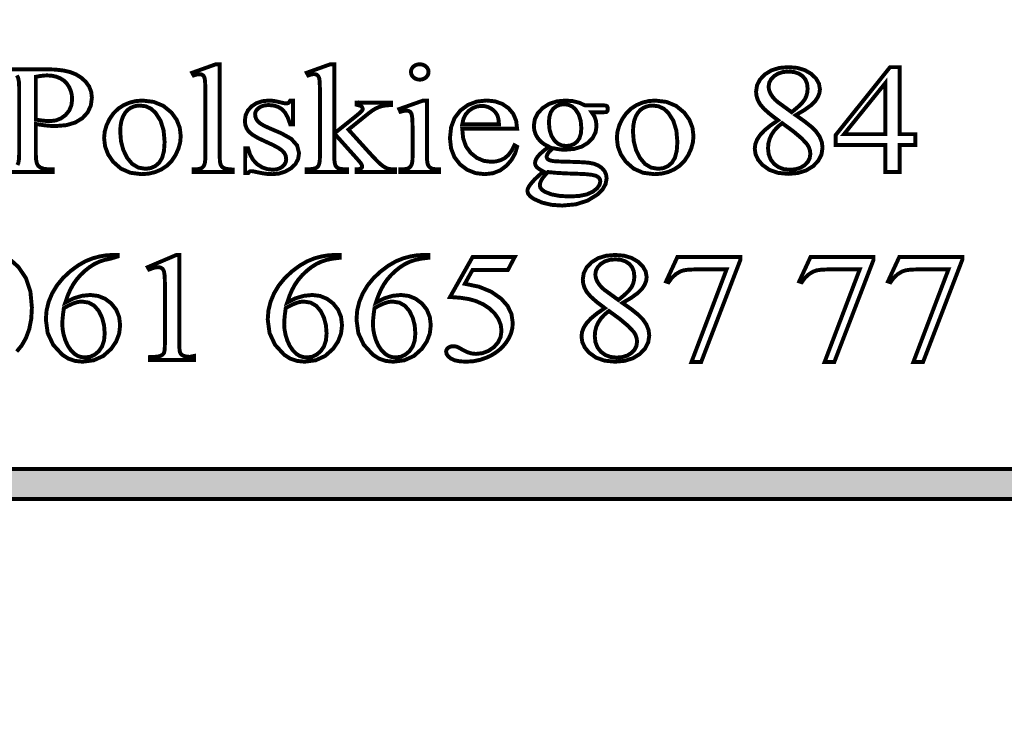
# Model space of a CAD drawing. Header units: millimetres. Extents: x 0 to 6566002, y 0 to 5716629.
# Tile 34 of 99: x 6564218 to 6564232, y 5715814 to 5715824. Entities that reach past the tile are written whole.
import ezdxf
from ezdxf import colors
from ezdxf.entities.mleader import LeaderData, LeaderLine
from ezdxf.math import Vec2, Vec3

# ---------------------------------------------------------------- set-up
doc = ezdxf.new("R2010")
doc.units = ezdxf.units.MM
doc.layers.add('!IS-W-OPIS RZĘDNYCH', color=160, linetype='Continuous', lineweight=13)
doc.styles.get("Standard").update_dxf_attribs({"font": 'arial.ttf'})

msp = doc.modelspace()

# ---------------------------------------------------------------- leaders
at = {"layer": '!IS-W-OPIS RZĘDNYCH'}
ml = msp.add_multileader_mtext('Standard', dxfattribs=at)
ml.set_content('{\\C5;STUDNIA WODOMIERZOWA}', color=256)
ml.set_leader_properties()
ml.build(insert=Vec2(0, 0))
ml.multileader.update_dxf_attribs({"has_text_frame": 1, "text_left_attachment_type": 2, "text_right_attachment_type": 2, "dogleg_length": 0.288, "arrow_head_size": 0.5})
ctx = ml.context
ctx.base_point, ctx.char_height, ctx.arrow_head_size, ctx.landing_gap_size, ctx.plane_origin = Vec3(6564820.406675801, 5715943.263524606), 0.8, 0.5, 0.104, Vec3(6564830.684513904, 5715951.059403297)
ctx.left_attachment, ctx.right_attachment, ctx.text_align_type, ctx.attachment_type = 2, 2, 1, 1
notes = []
notes.append((ctx, [(0, (0, 0, 0), (0, 0), (1, 0), 1, [])]))
ctx.mtext.insert, ctx.mtext.width, ctx.mtext.alignment, ctx.mtext.flow_direction = Vec3(6564825.378070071, 5715944.350927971), 7.024169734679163, 2, 5
ctx.mtext.has_bg_fill, ctx.mtext.bg_color, ctx.mtext.bg_scale_factor, ctx.mtext.bg_transparency, ctx.mtext.use_window_bg_color = 1, -1073741824, 1, 0, 1
for ctx, leaders in notes:
    for number, flags, end, landing, length, lines in leaders:
        leader = LeaderData()
        leader.index, (leader.has_last_leader_line, leader.has_dogleg_vector, leader.attachment_direction) = number, flags
        leader.last_leader_point, leader.dogleg_vector, leader.dogleg_length = Vec3(end), Vec3(landing), length
        for number, points, colour, breaks in lines:
            line = LeaderLine()
            line.index, line.vertices, line.color, line.breaks = number, Vec3.list(points), colors.encode_raw_color(colour), breaks
            leader.lines.append(line)
        ctx.leaders.append(leader)

# ---------------------------------------------------------------- next in the draw order: linework, layer by layer
at = {"color": 0, "linetype": 'Continuous', "const_width": 0.05588551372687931}
for points in [[(6564217.604266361, 5715823.55700456), (6564218.217032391, 5715823.55700456), (6564218.355963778, 5715823.552477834), (6564218.473826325, 5715823.53895354), (6564218.570601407, 5715823.516524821), (6564218.652566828, 5715823.483440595), (6564218.725311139, 5715823.43791253), (6564218.789076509, 5715823.380033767), (6564218.838479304, 5715823.312095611), (6564218.868061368, 5715823.236314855), (6564218.877897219, 5715823.152691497), (6564218.862882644, 5715823.040864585), (6564218.817857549, 5715822.943810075), (6564218.742803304, 5715822.861676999), (6564218.640327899, 5715822.799401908), (6564218.513095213, 5715822.761958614), (6564218.360993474, 5715822.749458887), (6564218.319749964, 5715822.750315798), (6564218.27621515, 5715822.752886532), (6564218.230519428, 5715822.75715246), (6564218.182569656, 5715822.763094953), (6564218.132272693, 5715822.770546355), (6564218.079814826, 5715822.779599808), (6564218.079814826, 5715822.353938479), (6564218.08374544, 5715822.273612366), (6564218.095425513, 5715822.216516), (6564218.114724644, 5715822.182537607), (6564218.151255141, 5715822.156159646), (6564218.198385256, 5715822.140344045), (6564218.256189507, 5715822.135090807), (6564218.320588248, 5715822.135090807), (6564218.320588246, 5715822.095337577), (6564217.604266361, 5715822.095337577)], [(6564217.818419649, 5715822.195372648), (6564217.832204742, 5715822.227991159), (6564217.840513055, 5715822.280877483), (6564217.843288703, 5715822.353938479), (6564217.843288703, 5715823.298329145), (6564217.839618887, 5715823.378673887), (6564217.828553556, 5715823.435714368), (6564217.810055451, 5715823.469431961)], [(6564217.726823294, 5715820.840540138), (6564217.833098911, 5715820.745422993), (6564217.93937453, 5715820.587043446), (6564218.003084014, 5715820.395188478), (6564218.024283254, 5715820.169634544), (6564218.014987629, 5715820.008609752), (6564217.987063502, 5715819.864667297), (6564217.940454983, 5715819.737732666), (6564217.879409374, 5715819.629817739), (6564217.808155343, 5715819.543716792)]]:
    msp.add_lwpolyline(points, dxfattribs=at)
for points in [[(6564220.696672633, 5715823.627997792), (6564220.696672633, 5715822.31828352), (6564220.698479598, 5715822.263441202), (6564220.703751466, 5715822.22249575), (6564220.712301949, 5715822.195372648), (6564220.724354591, 5715822.177042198), (6564220.740244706, 5715822.161766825), (6564220.759897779, 5715822.149751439), (6564220.787393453, 5715822.141107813), (6564220.827165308, 5715822.135780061), (6564220.879362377, 5715822.133991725), (6564220.879362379, 5715822.095337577), (6564220.325928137, 5715822.095337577), (6564220.325928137, 5715822.133991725), (6564220.372201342, 5715822.135575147), (6564220.407427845, 5715822.140344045), (6564220.431551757, 5715822.148279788), (6564220.449230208, 5715822.159587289), (6564220.46415164, 5715822.17503032), (6564220.476204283, 5715822.194627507), (6564220.484996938, 5715822.22260752), (6564220.490324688, 5715822.263813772), (6564220.492131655, 5715822.31828352), (6564220.492131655, 5715823.215246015), (6564220.491162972, 5715823.312375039), (6564220.488350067, 5715823.380797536), (6564220.483767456, 5715823.420532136), (6564220.476763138, 5715823.443296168), (6564220.467486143, 5715823.460769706), (6564220.455973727, 5715823.472747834), (6564220.441909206, 5715823.48064632), (6564220.425683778, 5715823.48524756), (6564220.407129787, 5715823.486756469), (6564220.383806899, 5715823.484893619), (6564220.35677694, 5715823.479174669), (6564220.325928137, 5715823.469431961), (6564220.304896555, 5715823.507359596), (6564220.641588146, 5715823.627997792)], [(6564222.326890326, 5715823.627997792), (6564222.326890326, 5715822.644952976), (6564222.614384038, 5715822.874567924), (6564222.666879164, 5715822.917487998), (6564222.702217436, 5715822.948374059), (6564222.720436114, 5715822.967281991), (6564222.725987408, 5715822.975981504), (6564222.729172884, 5715822.984513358), (6564222.730178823, 5715822.993026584), (6564222.727924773, 5715823.006923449), (6564222.721162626, 5715823.01934866), (6564222.709948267, 5715823.030563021), (6564222.693480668, 5715823.039374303), (6564222.671033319, 5715823.045242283), (6564222.642550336, 5715823.048166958), (6564222.642550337, 5715823.082797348), (6564223.133336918, 5715823.082797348), (6564223.133336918, 5715823.048166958), (6564223.069832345, 5715823.044236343), (6564223.013853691, 5715823.035331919), (6564222.965456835, 5715823.021323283), (6564222.918978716, 5715823.000459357), (6564222.869743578, 5715822.970933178), (6564222.817676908, 5715822.932670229), (6564222.528134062, 5715822.699068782), (6564222.817676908, 5715822.379012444), (6564222.889657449, 5715822.301219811), (6564222.943940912, 5715822.245092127), (6564222.980564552, 5715822.210480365), (6564223.018473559, 5715822.180842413), (6564223.05297355, 5715822.15897255), (6564223.084120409, 5715822.144982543), (6564223.109809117, 5715822.138872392), (6564223.145613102, 5715822.135202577), (6564223.191495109, 5715822.133991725), (6564223.191495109, 5715822.095337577), (6564222.642550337, 5715822.095337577), (6564222.642550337, 5715822.133991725), (6564222.670623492, 5715822.135910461), (6564222.691804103, 5715822.140120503), (6564222.706129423, 5715822.146454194), (6564222.715536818, 5715822.15509782), (6564222.721106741, 5715822.16569744), (6564222.722932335, 5715822.178495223), (6564222.717474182, 5715822.198334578), (6564222.701081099, 5715822.224842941), (6564222.673715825, 5715822.257927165), (6564222.326890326, 5715822.644952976), (6564222.326890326, 5715822.317557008), (6564222.328678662, 5715822.260795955), (6564222.333931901, 5715822.218658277), (6564222.342501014, 5715822.191330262), (6564222.3541252, 5715822.173074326), (6564222.368748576, 5715822.158730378), (6564222.386222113, 5715822.148279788), (6564222.412618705, 5715822.140828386), (6564222.453750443, 5715822.136059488), (6564222.50958007, 5715822.133991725), (6564222.50958007, 5715822.095337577), (6564221.935021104, 5715822.095337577), (6564221.935021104, 5715822.133991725), (6564221.987795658, 5715822.136040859), (6564222.030846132, 5715822.142206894), (6564222.064247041, 5715822.152396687), (6564222.080248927, 5715822.16182271), (6564222.093475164, 5715822.17404301), (6564222.103776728, 5715822.189132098), (6564222.114041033, 5715822.218546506), (6564222.120244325, 5715822.259566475), (6564222.122349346, 5715822.312061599), (6564222.122349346, 5715823.210849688), (6564222.121380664, 5715823.310419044), (6564222.118530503, 5715823.380313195), (6564222.113910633, 5715823.420532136), (6564222.106775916, 5715823.443333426), (6564222.097219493, 5715823.460993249), (6564222.085297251, 5715823.473474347), (6564222.07084153, 5715823.481465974), (6564222.053572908, 5715823.486253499), (6564222.033528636, 5715823.487855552), (6564222.013465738, 5715823.485862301), (6564221.987683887, 5715823.47978941), (6564221.956071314, 5715823.469431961), (6564221.935021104, 5715823.507359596), (6564222.270483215, 5715823.627997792)], [(6564223.542865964, 5715823.627997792), (6564223.575763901, 5715823.624477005), (6564223.605234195, 5715823.613914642), (6564223.631314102, 5715823.596385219), (6564223.651395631, 5715823.573583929), (6564223.663448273, 5715823.547820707), (6564223.66747203, 5715823.519095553), (6564223.663448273, 5715823.490407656), (6564223.651395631, 5715823.464569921), (6564223.631314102, 5715823.441489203), (6564223.605234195, 5715823.423605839), (6564223.575763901, 5715823.412745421), (6564223.542865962, 5715823.409075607), (6564223.510079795, 5715823.412745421), (6564223.480534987, 5715823.423605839), (6564223.454138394, 5715823.441489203), (6564223.43366567, 5715823.464569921), (6564223.421221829, 5715823.490407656), (6564223.417030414, 5715823.519095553), (6564223.421110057, 5715823.547820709), (6564223.433330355, 5715823.573583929), (6564223.453691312, 5715823.596385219), (6564223.479659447, 5715823.613914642), (6564223.509427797, 5715823.624477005)], [(6564228.640630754, 5715822.831517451), (6564228.524034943, 5715822.920170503), (6564228.438697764, 5715822.99632383), (6564228.384749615, 5715823.059977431), (6564228.353043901, 5715823.118079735), (6564228.333893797, 5715823.177690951), (6564228.327466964, 5715823.238792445), (6564228.341494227, 5715823.329289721), (6564228.383482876, 5715823.411068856), (6564228.453395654, 5715823.484185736), (6564228.546351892, 5715823.541282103), (6564228.657787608, 5715823.575670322), (6564228.787609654, 5715823.587145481), (6564228.913538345, 5715823.576489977), (6564229.021993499, 5715823.544504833), (6564229.112863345, 5715823.491152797), (6564229.181528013, 5715823.424164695), (6564229.222585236, 5715823.3512341), (6564229.236221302, 5715823.272230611), (6564229.2289003, 5715823.217332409), (6564229.206769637, 5715823.161595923), (6564229.169717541, 5715823.105226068), (6564229.109417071, 5715823.045130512), (6564229.016945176, 5715822.978272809), (6564228.892413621, 5715822.904727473), (6564229.020764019, 5715822.814099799), (6564229.116514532, 5715822.737201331), (6564229.179832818, 5715822.67406933), (6564229.231731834, 5715822.599462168), (6564229.262878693, 5715822.52220976), (6564229.273273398, 5715822.44223759), (6564229.258389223, 5715822.344531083), (6564229.213662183, 5715822.256716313), (6564229.13898051, 5715822.178867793), (6564229.040063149, 5715822.118138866), (6564228.922480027, 5715822.08172014), (6564228.786212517, 5715822.069592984), (6564228.639196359, 5715822.084067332), (6564228.515447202, 5715822.127471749), (6564228.415039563, 5715822.199843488), (6564228.356080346, 5715822.27182403), (6564228.320760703, 5715822.347958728), (6564228.308987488, 5715822.428303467), (6564228.317258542, 5715822.492813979), (6564228.342183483, 5715822.556896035), (6564228.383874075, 5715822.620661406), (6564228.445497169, 5715822.686531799), (6564228.531039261, 5715822.756817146)], [(6564230.594127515, 5715822.634316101), (6564230.594127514, 5715822.481245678), (6564230.369784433, 5715822.481245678), (6564230.369784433, 5715822.095337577), (6564230.16604448, 5715822.095337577), (6564230.16604448, 5715822.481245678), (6564229.458533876, 5715822.481245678), (6564229.458533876, 5715822.619208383), (6564230.234243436, 5715823.587145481), (6564230.369784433, 5715823.587145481), (6564230.369784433, 5715822.634316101)], [(6564218.079814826, 5715822.841055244), (6564218.121933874, 5715822.834591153), (6564218.160662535, 5715822.829170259), (6564218.196056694, 5715822.824848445), (6564218.228041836, 5715822.82205417), (6564218.256766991, 5715822.820321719), (6564218.28230667, 5715822.819725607), (6564218.363825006, 5715822.829300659), (6564218.437593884, 5715822.858193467), (6564218.503725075, 5715822.906553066), (6564218.555344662, 5715822.969983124), (6564218.586361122, 5715823.044757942), (6564218.596718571, 5715823.130970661), (6564218.591819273, 5715823.192761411), (6564218.577084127, 5715823.251534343), (6564218.5524945, 5715823.307214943), (6564218.518665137, 5715823.356990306), (6564218.476806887, 5715823.397563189), (6564218.426714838, 5715823.42895222), (6564218.369860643, 5715823.451548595), (6564218.308069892, 5715823.464998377), (6564218.241454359, 5715823.469431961), (6564218.195721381, 5715823.467233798), (6564218.141866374, 5715823.460508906), (6564218.079814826, 5715823.449201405)], [(6564228.83425543, 5715822.946660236), (6564228.921008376, 5715823.01886432), (6564228.983544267, 5715823.080207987), (6564229.021993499, 5715823.13061672), (6564229.043732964, 5715823.177467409), (6564229.056754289, 5715823.228323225), (6564229.061094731, 5715823.283295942), (6564229.053084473, 5715823.353208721), (6564229.028979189, 5715823.412167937), (6564228.988704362, 5715823.460266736), (6564228.934122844, 5715823.496089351), (6564228.867954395, 5715823.517493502), (6564228.790105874, 5715823.524590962), (6564228.711493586, 5715823.517512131), (6564228.643331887, 5715823.496294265), (6564228.585546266, 5715823.461011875), (6564228.541638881, 5715823.416247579), (6564228.515223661, 5715823.366677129), (6564228.506412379, 5715823.312337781), (6564228.510044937, 5715823.274913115), (6564228.520961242, 5715823.237562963), (6564228.539198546, 5715823.200138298), (6564228.563881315, 5715823.163309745), (6564228.594897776, 5715823.127803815), (6564228.632192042, 5715823.093415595)], [(6564230.16604448, 5715822.634316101), (6564230.16604448, 5715823.35980321), (6564229.579246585, 5715822.634316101)], [(6564219.598186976, 5715823.111839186), (6564219.757796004, 5715823.092856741), (6564219.895106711, 5715823.036039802), (6564220.010137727, 5715822.941537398), (6564220.083459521, 5715822.839602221), (6564220.127385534, 5715822.728222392), (6564220.141990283, 5715822.607472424), (6564220.133868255, 5715822.518539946), (6564220.109558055, 5715822.429048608), (6564220.069171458, 5715822.338905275), (6564220.014608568, 5715822.255766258), (6564219.947769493, 5715822.187436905), (6564219.868803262, 5715822.133991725), (6564219.780560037, 5715822.095710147), (6564219.68583409, 5715822.072797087), (6564219.584681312, 5715822.065196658), (6564219.425947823, 5715822.084924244), (6564219.290723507, 5715822.144144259), (6564219.178896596, 5715822.242893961), (6564219.108331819, 5715822.346971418), (6564219.065896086, 5715822.459077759), (6564219.051719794, 5715822.579082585), (6564219.060288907, 5715822.669654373), (6564219.085996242, 5715822.759592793), (6564219.128804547, 5715822.849121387), (6564219.185602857, 5715822.930788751), (6564219.253242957, 5715822.996919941), (6564219.331650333, 5715823.047440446), (6564219.417117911, 5715823.08326306), (6564219.505975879, 5715823.104704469)], [(6564219.559812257, 5715823.041572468), (6564219.516333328, 5715823.037884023), (6564219.472574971, 5715823.026669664), (6564219.428537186, 5715823.007761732), (6564219.387424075, 5715822.979353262), (6564219.351880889, 5715822.939693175), (6564219.322056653, 5715822.888502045), (6564219.299273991, 5715822.826469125), (6564219.285656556, 5715822.753631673), (6564219.281129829, 5715822.670026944), (6564219.292064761, 5715822.532772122), (6564219.324813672, 5715822.408799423), (6564219.37926479, 5715822.298052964), (6564219.451506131, 5715822.211225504), (6564219.537681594, 5715822.159084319), (6564219.637716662, 5715822.141685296), (6564219.712621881, 5715822.151241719), (6564219.778417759, 5715822.179948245), (6564219.835141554, 5715822.227786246), (6564219.878229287, 5715822.299170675), (6564219.904011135, 5715822.397957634), (6564219.912580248, 5715822.524296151), (6564219.8982363, 5715822.687295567), (6564219.855074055, 5715822.825239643), (6564219.782925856, 5715822.938165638), (6564219.719365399, 5715822.995709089), (6564219.645000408, 5715823.030134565)], [(6564221.740092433, 5715823.111839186), (6564221.740092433, 5715822.775557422), (6564221.699314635, 5715822.775557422), (6564221.665243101, 5715822.869892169), (6564221.625229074, 5715822.941742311), (6564221.579328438, 5715822.991182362), (6564221.525752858, 5715823.022776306), (6564221.463477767, 5715823.041814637), (6564221.39244728, 5715823.048166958), (6564221.338573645, 5715823.043752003), (6564221.292170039, 5715823.030432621), (6564221.253106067, 5715823.008134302), (6564221.2236544, 5715822.98062), (6564221.20597595, 5715822.951186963), (6564221.200089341, 5715822.91983519), (6564221.204429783, 5715822.881553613), (6564221.217488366, 5715822.847053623), (6564221.239246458, 5715822.816409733), (6564221.273634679, 5715822.786380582), (6564221.325533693, 5715822.755103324), (6564221.395018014, 5715822.722615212), (6564221.574708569, 5715822.646052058), (6564221.713919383, 5715822.567458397), (6564221.797412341, 5715822.473645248), (6564221.825243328, 5715822.364631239), (6564221.812296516, 5715822.280728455), (6564221.773418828, 5715822.208431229), (6564221.708554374, 5715822.147553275), (6564221.627930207, 5715822.101857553), (6564221.541046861, 5715822.074361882), (6564221.448053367, 5715822.065196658), (6564221.375439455, 5715822.068754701), (6564221.296510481, 5715822.079503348), (6564221.211080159, 5715822.097535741), (6564221.185708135, 5715822.10340372), (6564221.163484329, 5715822.107017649), (6564221.144557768, 5715822.108247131), (6564221.127028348, 5715822.105154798), (6564221.112181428, 5715822.095840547), (6564221.099979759, 5715822.08022986), (6564221.059555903, 5715822.08022986), (6564221.059555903, 5715822.432699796), (6564221.099979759, 5715822.432699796), (6564221.13010205, 5715822.340488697), (6564221.174195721, 5715822.264689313), (6564221.23213037, 5715822.205338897), (6564221.299565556, 5715822.162772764), (6564221.37225398, 5715822.137270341), (6564221.450102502, 5715822.128775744), (6564221.503417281, 5715822.133581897), (6564221.549746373, 5715822.148037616), (6564221.589089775, 5715822.172198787), (6564221.618820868, 5715822.203513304), (6564221.636629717, 5715822.238553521), (6564221.642553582, 5715822.27743121), (6564221.635921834, 5715822.324412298), (6564221.616007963, 5715822.366084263), (6564221.582700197, 5715822.402558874), (6564221.529832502, 5715822.439331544), (6564221.450307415, 5715822.48210259), (6564221.344050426, 5715822.530909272), (6564221.238668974, 5715822.580833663), (6564221.160690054, 5715822.62747944), (6564221.110020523, 5715822.670753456), (6564221.079190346, 5715822.715405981), (6564221.060673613, 5715822.767081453), (6564221.05450758, 5715822.825947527), (6564221.065144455, 5715822.902845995), (6564221.096999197, 5715822.970821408), (6564221.149997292, 5715823.029761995), (6564221.219872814, 5715823.075252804), (6564221.30226669, 5715823.102673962), (6564221.39706715, 5715823.111839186), (6564221.444812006, 5715823.109026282), (6564221.49870427, 5715823.100680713), (6564221.558725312, 5715823.086821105), (6564221.596056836, 5715823.077898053), (6564221.623980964, 5715823.072458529), (6564221.642553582, 5715823.070614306), (6564221.654904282, 5715823.071471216), (6564221.665205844, 5715823.07406058), (6564221.673644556, 5715823.078382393), (6564221.68133813, 5715823.085498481), (6564221.689944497, 5715823.096601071), (6564221.699314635, 5715823.111839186)], [(6564223.645192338, 5715823.111839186), (6564223.645192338, 5715822.31828352), (6564223.646887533, 5715822.263422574), (6564223.652066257, 5715822.222383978), (6564223.660803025, 5715822.195000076), (6564223.672557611, 5715822.176259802), (6564223.687721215, 5715822.160965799), (6564223.706275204, 5715822.149024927), (6564223.732057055, 5715822.140716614), (6564223.768978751, 5715822.135686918), (6564223.81694715, 5715822.133991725), (6564223.81694715, 5715822.095337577), (6564223.268132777, 5715822.095337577), (6564223.268132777, 5715822.133991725), (6564223.31718163, 5715822.135575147), (6564223.354103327, 5715822.140344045), (6564223.378804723, 5715822.148279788), (6564223.396445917, 5715822.159587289), (6564223.411479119, 5715822.17503032), (6564223.423848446, 5715822.194627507), (6564223.433218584, 5715822.22260752), (6564223.438788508, 5715822.263813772), (6564223.440632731, 5715822.31828352), (6564223.440632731, 5715822.699068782), (6564223.43938462, 5715822.7935153), (6564223.435696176, 5715822.862776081), (6564223.429716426, 5715822.906925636), (6564223.422712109, 5715822.927659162), (6564223.413546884, 5715822.943586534), (6564223.402351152, 5715822.954745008), (6564223.388584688, 5715822.962382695), (6564223.371744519, 5715822.966890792), (6564223.351830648, 5715822.968381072), (6564223.327147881, 5715822.966555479), (6564223.299279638, 5715822.961134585), (6564223.268132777, 5715822.952174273), (6564223.250826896, 5715822.991182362), (6564223.590908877, 5715823.111839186)], [(6564224.147267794, 5715822.710804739), (6564224.160233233, 5715822.574686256), (6564224.20088063, 5715822.459711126), (6564224.269377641, 5715822.365730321), (6564224.356335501, 5715822.296432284), (6564224.452924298, 5715822.254853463), (6564224.558939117, 5715822.240993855), (6564224.629839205, 5715822.246899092), (6564224.694237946, 5715822.264670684), (6564224.752191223, 5715822.29438315), (6564224.803848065, 5715822.338234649), (6564224.849525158, 5715822.399112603), (6564224.889408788, 5715822.476849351), (6564224.92776488, 5715822.455501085), (6564224.899524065, 5715822.359880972), (6564224.849432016, 5715822.27020335), (6564224.777488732, 5715822.186561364), (6564224.687289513, 5715822.11910755), (6564224.583305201, 5715822.078665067), (6564224.465573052, 5715822.065196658), (6564224.336235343, 5715822.080527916), (6564224.220030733, 5715822.126614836), (6564224.116977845, 5715822.203513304), (6564224.036484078, 5715822.306491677), (6564223.988310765, 5715822.430725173), (6564223.97229025, 5715822.57615791), (6564223.988720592, 5715822.732655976), (6564224.038160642, 5715822.864266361), (6564224.120796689, 5715822.970951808), (6564224.228152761, 5715823.049769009), (6564224.352442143, 5715823.097122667), (6564224.493739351, 5715823.112938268), (6564224.612887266, 5715823.100792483), (6564224.716871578, 5715823.064280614), (6564224.805655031, 5715823.00329089), (6564224.873425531, 5715822.922238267), (6564224.914166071, 5715822.824755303), (6564224.92776488, 5715822.710804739)], [(6564224.147267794, 5715822.77335926), (6564224.670114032, 5715822.77335926), (6564224.664488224, 5715822.83039974), (6564224.655863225, 5715822.874921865), (6564224.64409001, 5715822.906925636), (6564224.620357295, 5715822.944201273), (6564224.589732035, 5715822.975832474), (6564224.552251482, 5715823.001819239), (6564224.510896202, 5715823.020932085), (6564224.468385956, 5715823.032537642), (6564224.424720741, 5715823.036431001), (6564224.358943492, 5715823.028718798), (6564224.297879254, 5715823.00554494), (6564224.241583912, 5715822.966909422), (6564224.195198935, 5715822.914451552), (6564224.163735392, 5715822.849885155)], [(6564225.38019537, 5715822.455501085), (6564225.316467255, 5715822.488752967), (6564225.263450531, 5715822.529772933), (6564225.221126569, 5715822.578728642), (6564225.190315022, 5715822.633459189), (6564225.171965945, 5715822.691785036), (6564225.165893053, 5715822.753855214), (6564225.179938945, 5715822.847109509), (6564225.222039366, 5715822.931161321), (6564225.292194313, 5715823.006215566), (6564225.384256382, 5715823.064858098), (6564225.492134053, 5715823.1000846), (6564225.615920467, 5715823.111839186), (6564225.718768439, 5715823.104126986), (6564225.812004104, 5715823.081046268), (6564225.89579512, 5715823.04267155), (6564226.134873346, 5715823.04267155), (6564226.165275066, 5715823.04241075), (6564226.18589682, 5715823.041591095), (6564226.196701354, 5715823.040100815), (6564226.201805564, 5715823.037884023), (6564226.205903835, 5715823.034866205), (6564226.20895891, 5715823.030935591), (6564226.213150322, 5715823.022683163), (6564226.215665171, 5715823.011170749), (6564226.216503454, 5715822.99632383), (6564226.215795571, 5715822.979520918), (6564226.21369055, 5715822.966648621), (6564226.21018839, 5715822.957669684), (6564226.207114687, 5715822.954242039), (6564226.202811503, 5715822.951317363), (6564226.197148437, 5715822.948877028), (6564226.186232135, 5715822.947125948), (6564226.165386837, 5715822.946213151), (6564226.134873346, 5715822.945933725), (6564225.98834153, 5715822.945933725), (6564226.026660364, 5715822.889265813), (6564226.049722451, 5715822.823041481), (6564226.057434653, 5715822.747260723), (6564226.043947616, 5715822.659781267), (6564226.003616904, 5715822.581206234), (6564225.936572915, 5715822.511386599), (6564225.846671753, 5715822.456860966), (6564225.738514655, 5715822.424112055), (6564225.612101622, 5715822.413195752), (6564225.555806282, 5715822.415617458), (6564225.498747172, 5715822.422882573), (6564225.440775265, 5715822.434897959), (6564225.408529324, 5715822.408780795), (6564225.384107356, 5715822.384880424), (6564225.367509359, 5715822.363178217), (6564225.356742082, 5715822.343655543), (6564225.350333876, 5715822.326275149), (6564225.348228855, 5715822.310962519), (6564225.350445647, 5715822.298909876), (6564225.35715191, 5715822.287043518), (6564225.368329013, 5715822.275233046), (6564225.386454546, 5715822.264912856), (6564225.412981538, 5715822.256716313), (6564225.447891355, 5715822.250587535), (6564225.48257763, 5715822.247774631), (6564225.540270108, 5715822.245222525), (6564225.620912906, 5715822.242893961), (6564225.770350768, 5715822.23894472), (6564225.88009129, 5715822.233877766), (6564225.950134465, 5715822.227786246), (6564226.021220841, 5715822.21340504), (6564226.082247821, 5715822.188666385), (6564226.133196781, 5715822.153495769), (6564226.171087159, 5715822.110203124), (6564226.193813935, 5715822.060632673), (6564226.201395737, 5715822.004821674), (6564226.186940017, 5715821.925222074), (6564226.143479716, 5715821.849087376), (6564226.070921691, 5715821.776380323), (6564225.929624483, 5715821.688938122), (6564225.76235914, 5715821.636424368), (6564225.569125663, 5715821.618913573), (6564225.418625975, 5715821.629326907), (6564225.284482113, 5715821.660585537), (6564225.166787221, 5715821.712708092), (6564225.115558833, 5715821.749164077), (6564225.084840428, 5715821.786514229), (6564225.074594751, 5715821.824926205), (6564225.076010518, 5715821.842138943), (6564225.080425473, 5715821.859239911), (6564225.088007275, 5715821.876415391), (6564225.106952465, 5715821.906593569), (6564225.135789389, 5715821.943589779), (6564225.174331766, 5715821.987515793), (6564225.192177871, 5715822.004840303), (6564225.234092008, 5715822.043550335), (6564225.300185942, 5715822.103757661), (6564225.261587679, 5715822.125366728), (6564225.231465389, 5715822.145336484), (6564225.209688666, 5715822.163760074), (6564225.19495352, 5715822.182183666), (6564225.186086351, 5715822.202153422), (6564225.183143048, 5715822.22374386), (6564225.186980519, 5715822.250233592), (6564225.19856745, 5715822.279666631), (6564225.218052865, 5715822.312061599), (6564225.25175183, 5715822.35052946), (6564225.305755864, 5715822.398348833)], [(6564225.594795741, 5715823.059977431), (6564225.537345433, 5715823.05287997), (6564225.486321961, 5715823.031624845), (6564225.442023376, 5715822.99632383), (6564225.407672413, 5715822.946418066), (6564225.387069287, 5715822.881385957), (6564225.380195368, 5715822.801302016), (6564225.389584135, 5715822.696199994), (6564225.417638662, 5715822.608180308), (6564225.464321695, 5715822.537205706), (6564225.510781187, 5715822.497694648), (6564225.564971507, 5715822.474017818), (6564225.626780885, 5715822.466137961), (6564225.6857401, 5715822.472918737), (6564225.737098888, 5715822.493354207), (6564225.780857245, 5715822.527593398), (6564225.814537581, 5715822.576288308), (6564225.834768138, 5715822.640575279), (6564225.841511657, 5715822.720417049), (6564225.832104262, 5715822.826506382), (6564225.803788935, 5715822.915997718), (6564225.756435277, 5715822.988984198), (6564225.710460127, 5715823.028476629), (6564225.656567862, 5715823.052116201)], [(6564226.893444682, 5715823.111839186), (6564227.05305371, 5715823.092856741), (6564227.190364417, 5715823.036039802), (6564227.305395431, 5715822.941537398), (6564227.378679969, 5715822.839602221), (6564227.422568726, 5715822.728222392), (6564227.437192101, 5715822.607472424), (6564227.429070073, 5715822.518539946), (6564227.404778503, 5715822.429048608), (6564227.364354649, 5715822.338905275), (6564227.309791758, 5715822.255766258), (6564227.242952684, 5715822.187436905), (6564227.163986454, 5715822.133991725), (6564227.075761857, 5715822.095710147), (6564226.981054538, 5715822.072797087), (6564226.879864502, 5715822.065196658), (6564226.7211869, 5715822.084924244), (6564226.585962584, 5715822.144144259), (6564226.474079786, 5715822.242893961), (6564226.40353364, 5715822.346971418), (6564226.361135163, 5715822.459077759), (6564226.3469775, 5715822.579082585), (6564226.355527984, 5715822.669654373), (6564226.381198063, 5715822.759592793), (6564226.423987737, 5715822.849121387), (6564226.480841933, 5715822.930788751), (6564226.548500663, 5715822.996919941), (6564226.626926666, 5715823.047440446), (6564226.712356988, 5715823.08326306), (6564226.801196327, 5715823.104704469)], [(6564226.85508859, 5715823.041572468), (6564226.811553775, 5715823.037884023), (6564226.767795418, 5715823.026669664), (6564226.723720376, 5715823.007761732), (6564226.682663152, 5715822.979353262), (6564226.647119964, 5715822.939693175), (6564226.617239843, 5715822.888502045), (6564226.594494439, 5715822.826469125), (6564226.580895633, 5715822.753631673), (6564226.576387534, 5715822.670026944), (6564226.587303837, 5715822.532772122), (6564226.62003412, 5715822.408799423), (6564226.674522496, 5715822.298052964), (6564226.746763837, 5715822.211225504), (6564226.832920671, 5715822.159084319), (6564226.932899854, 5715822.141685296), (6564227.007860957, 5715822.151241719), (6564227.073656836, 5715822.179948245), (6564227.130324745, 5715822.227786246), (6564227.173412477, 5715822.299170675), (6564227.199194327, 5715822.397957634), (6564227.207782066, 5715822.524296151), (6564227.193438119, 5715822.687295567), (6564227.150313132, 5715822.825239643), (6564227.078183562, 5715822.938165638), (6564227.014604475, 5715822.995709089), (6564226.940220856, 5715823.030134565)], [(6564228.698714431, 5715822.79066514), (6564228.636402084, 5715822.738803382), (6564228.585900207, 5715822.683979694), (6564228.547190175, 5715822.626249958), (6564228.519806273, 5715822.565297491), (6564228.503394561, 5715822.501103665), (6564228.497917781, 5715822.433798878), (6564228.507474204, 5715822.347250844), (6564228.536329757, 5715822.273016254), (6564228.584670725, 5715822.211206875), (6564228.647951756, 5715822.164877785), (6564228.721702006, 5715822.136990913), (6564228.806014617, 5715822.127676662), (6564228.888967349, 5715822.134941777), (6564228.96009098, 5715822.156830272), (6564229.019441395, 5715822.193528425), (6564229.063982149, 5715822.240416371), (6564229.090602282, 5715822.293488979), (6564229.099450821, 5715822.352839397), (6564229.094253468, 5715822.402894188), (6564229.07866141, 5715822.449279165), (6564229.052730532, 5715822.491957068), (6564228.974416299, 5715822.575915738), (6564228.856441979, 5715822.675522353)], [(6564225.367956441, 5715822.095337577), (6564225.332450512, 5715822.059477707), (6564225.303278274, 5715822.025443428), (6564225.280383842, 5715821.99302983), (6564225.2639535, 5715821.962255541), (6564225.254192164, 5715821.933120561), (6564225.250969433, 5715821.905531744), (6564225.258867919, 5715821.872633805), (6564225.282656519, 5715821.842474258), (6564225.322558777, 5715821.815015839), (6564225.416800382, 5715821.777982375), (6564225.535463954, 5715821.755795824), (6564225.678549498, 5715821.748437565), (6564225.813717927, 5715821.756037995), (6564225.922843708, 5715821.778839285), (6564226.006094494, 5715821.816860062), (6564226.064699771, 5715821.863468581), (6564226.099926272, 5715821.912107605), (6564226.111699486, 5715821.962870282), (6564226.104695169, 5715821.996494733), (6564226.083663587, 5715822.022984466), (6564226.04862337, 5715822.04237674), (6564225.991974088, 5715822.056068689), (6564225.907288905, 5715822.065550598), (6564225.794791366, 5715822.070692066), (6564225.623893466, 5715822.076168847), (6564225.481608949, 5715822.084421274)], [(6564219.246145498, 5715820.916823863), (6564219.246145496, 5715820.876698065), (6564219.14445249, 5715820.864328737), (6564219.055873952, 5715820.845476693), (6564218.980577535, 5715820.82008604), (6564218.912229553, 5715820.78683416), (6564218.844459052, 5715820.743597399), (6564218.777284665, 5715820.690208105), (6564218.714134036, 5715820.629889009), (6564218.658565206, 5715820.565154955), (6564218.610578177, 5715820.495987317), (6564218.569092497, 5715820.419815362), (6564218.532263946, 5715820.334832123), (6564218.500278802, 5715820.240981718), (6564218.618718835, 5715820.300201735), (6564218.737531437, 5715820.335819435), (6564218.856847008, 5715820.34770442), (6564218.965916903, 5715820.334236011), (6564219.065039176, 5715820.293961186), (6564219.153953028, 5715820.227047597), (6564219.223847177, 5715820.138841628), (6564219.265798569, 5715820.035360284), (6564219.279807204, 5715819.916529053), (6564219.265668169, 5715819.797921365), (6564219.223269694, 5715819.686541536), (6564219.152704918, 5715819.582464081), (6564219.039797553, 5715819.48069656), (6564218.904908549, 5715819.419613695), (6564218.748242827, 5715819.399252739), (6564218.639564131, 5715819.410280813), (6564218.54252825, 5715819.443271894), (6564218.456930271, 5715819.498188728), (6564218.326847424, 5715819.639616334), (6564218.248868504, 5715819.806360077), (6564218.22290037, 5715819.998531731), (6564218.23286662, 5715820.127049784), (6564218.262877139, 5715820.251320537), (6564218.313025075, 5715820.37125085), (6564218.381447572, 5715820.484810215), (6564218.467194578, 5715820.589390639), (6564218.570172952, 5715820.685066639), (6564218.679857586, 5715820.766380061), (6564218.786543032, 5715820.827816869), (6564218.890080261, 5715820.869377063), (6564218.989686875, 5715820.895755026), (6564219.084692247, 5715820.911551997), (6564219.175003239, 5715820.916823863)], [(6564219.672905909, 5715820.743224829), (6564220.079957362, 5715820.916823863), (6564220.120809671, 5715820.916823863), (6564220.120809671, 5715819.682499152), (6564220.122076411, 5715819.611058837), (6564220.125857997, 5715819.560035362), (6564220.132173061, 5715819.529503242), (6564220.142996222, 5715819.51109828), (6564220.159296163, 5715819.495655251), (6564220.181016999, 5715819.483155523), (6564220.214250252, 5715819.473953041), (6564220.264435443, 5715819.467805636), (6564220.331665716, 5715819.464750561), (6564220.331665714, 5715819.424997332), (6564219.702469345, 5715819.424997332), (6564219.702469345, 5715819.464750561), (6564219.772214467, 5715819.467693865), (6564219.82323794, 5715819.473692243), (6564219.855670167, 5715819.482801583), (6564219.876105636, 5715819.494295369), (6564219.892088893, 5715819.508266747), (6564219.903564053, 5715819.524678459), (6564219.911015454, 5715819.553999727), (6564219.915542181, 5715819.606625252), (6564219.917069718, 5715819.68249915), (6564219.917069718, 5715820.471639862), (6564219.915672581, 5715820.565248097), (6564219.911574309, 5715820.633409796), (6564219.904812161, 5715820.676273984), (6564219.897398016, 5715820.697342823), (6564219.886891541, 5715820.714257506), (6564219.873274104, 5715820.72701803), (6564219.857160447, 5715820.735941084), (6564219.83894177, 5715820.741380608), (6564219.818562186, 5715820.743224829), (6564219.784211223, 5715820.739517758), (6564219.741812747, 5715820.728377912), (6564219.691459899, 5715820.70971215)], [(6564222.40308091, 5715820.916823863), (6564222.40308091, 5715820.876698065), (6564222.301387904, 5715820.864328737), (6564222.212772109, 5715820.845476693), (6564222.137531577, 5715820.82008604), (6564222.069146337, 5715820.78683416), (6564222.001375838, 5715820.743597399), (6564221.934220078, 5715820.690208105), (6564221.87105082, 5715820.629889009), (6564221.815463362, 5715820.565154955), (6564221.767439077, 5715820.495987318), (6564221.725972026, 5715820.419815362), (6564221.689143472, 5715820.334832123), (6564221.657214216, 5715820.240981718), (6564221.775654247, 5715820.300201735), (6564221.894448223, 5715820.335819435), (6564222.013726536, 5715820.34770442), (6564222.122833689, 5715820.334236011), (6564222.22195596, 5715820.293961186), (6564222.310832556, 5715820.227047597), (6564222.380726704, 5715820.138841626), (6564222.422733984, 5715820.035360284), (6564222.436742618, 5715819.916529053), (6564222.422603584, 5715819.797921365), (6564222.380205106, 5715819.686541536), (6564222.309584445, 5715819.582464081), (6564222.196658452, 5715819.48069656), (6564222.061806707, 5715819.419613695), (6564221.905178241, 5715819.399252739), (6564221.796499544, 5715819.410280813), (6564221.699445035, 5715819.443271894), (6564221.613791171, 5715819.498188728), (6564221.483726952, 5715819.639616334), (6564221.405748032, 5715819.806360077), (6564221.379761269, 5715819.998531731), (6564221.389764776, 5715820.127049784), (6564221.419775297, 5715820.251320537), (6564221.469904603, 5715820.37125085), (6564221.538345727, 5715820.484810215), (6564221.624092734, 5715820.589390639), (6564221.727108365, 5715820.685066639), (6564221.836774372, 5715820.766380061), (6564221.943441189, 5715820.827816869), (6564222.04694116, 5715820.869377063), (6564222.146566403, 5715820.895755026), (6564222.241609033, 5715820.911551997), (6564222.331957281, 5715820.916823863)], [(6564223.665795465, 5715820.916823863), (6564223.665795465, 5715820.876698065), (6564223.564139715, 5715820.864328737), (6564223.475523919, 5715820.845476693), (6564223.400227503, 5715820.82008604), (6564223.331879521, 5715820.78683416), (6564223.26410902, 5715820.743597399), (6564223.196934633, 5715820.690208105), (6564223.133784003, 5715820.629889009), (6564223.078215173, 5715820.565154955), (6564223.030228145, 5715820.495987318), (6564222.988742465, 5715820.419815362), (6564222.951913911, 5715820.334832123), (6564222.919928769, 5715820.240981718), (6564223.038387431, 5715820.300201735), (6564223.157200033, 5715820.335819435), (6564223.276496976, 5715820.34770442), (6564223.385604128, 5715820.334236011), (6564223.484689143, 5715820.293961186), (6564223.573602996, 5715820.227047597), (6564223.643497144, 5715820.138841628), (6564223.685448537, 5715820.035360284), (6564223.699457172, 5715819.916529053), (6564223.685318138, 5715819.797921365), (6564223.642919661, 5715819.686541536), (6564223.572354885, 5715819.582464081), (6564223.45944752, 5715819.48069656), (6564223.324558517, 5715819.419613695), (6564223.167892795, 5715819.399252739), (6564223.059251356, 5715819.410280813), (6564222.962196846, 5715819.443271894), (6564222.876580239, 5715819.498188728), (6564222.746497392, 5715819.639616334), (6564222.668518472, 5715819.806360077), (6564222.642550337, 5715819.998531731), (6564222.652516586, 5715820.127049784), (6564222.682527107, 5715820.251320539), (6564222.732675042, 5715820.37125085), (6564222.80109754, 5715820.484810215), (6564222.886844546, 5715820.589390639), (6564222.989804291, 5715820.685066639), (6564223.099488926, 5715820.766380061), (6564223.206193, 5715820.827816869), (6564223.309730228, 5715820.869377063), (6564223.409336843, 5715820.895755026), (6564223.504342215, 5715820.911551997), (6564223.594653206, 5715820.916823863)], [(6564224.893227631, 5715820.886682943), (6564224.796843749, 5715820.703471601), (6564224.293799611, 5715820.703471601), (6564224.183947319, 5715820.506996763), (6564224.386830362, 5715820.464803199), (6564224.559404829, 5715820.394089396), (6564224.701652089, 5715820.294743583), (6564224.79283862, 5715820.191355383), (6564224.847550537, 5715820.076380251), (6564224.865787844, 5715819.949967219), (6564224.859901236, 5715819.874968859), (6564224.842129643, 5715819.803807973), (6564224.812324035, 5715819.736633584), (6564224.773502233, 5715819.67441438), (6564224.728477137, 5715819.618752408), (6564224.677230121, 5715819.569554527), (6564224.620878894, 5715819.526541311), (6564224.560392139, 5715819.489489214), (6564224.495863, 5715819.458454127), (6564224.400615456, 5715819.425463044), (6564224.303616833, 5715819.405791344), (6564224.204997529, 5715819.399252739), (6564224.113661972, 5715819.404189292), (6564224.040731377, 5715819.418998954), (6564223.986075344, 5715819.443774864), (6564223.947980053, 5715819.474642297), (6564223.925160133, 5715819.507558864), (6564223.917578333, 5715819.542338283), (6564223.920745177, 5715819.561749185), (6564223.930189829, 5715819.579520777), (6564223.945726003, 5715819.595746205), (6564223.966366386, 5715819.608599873), (6564223.9902295, 5715819.616330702), (6564224.017315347, 5715819.618920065), (6564224.037881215, 5715819.618007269), (6564224.056714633, 5715819.615212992), (6564224.073722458, 5715819.610406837), (6564224.093450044, 5715819.601576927), (6564224.120796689, 5715819.586860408), (6564224.15578102, 5715819.566257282), (6564224.217497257, 5715819.535017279), (6564224.279884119, 5715819.516258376), (6564224.34301612, 5715819.509999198), (6564224.43520859, 5715819.520654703), (6564224.519744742, 5715819.552546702), (6564224.596494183, 5715819.605637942), (6564224.657111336, 5715819.673836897), (6564224.693399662, 5715819.751182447), (6564224.705470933, 5715819.837767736), (6564224.694666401, 5715819.924110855), (6564224.662252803, 5715820.00652336), (6564224.608211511, 5715820.084986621), (6564224.534964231, 5715820.155756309), (6564224.44539838, 5715820.214883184), (6564224.33927179, 5715820.262329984), (6564224.238826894, 5715820.290179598), (6564224.116754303, 5715820.308938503), (6564223.973091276, 5715820.318662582), (6564224.293799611, 5715820.886682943)], [(6564226.175353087, 5715820.161195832), (6564226.058775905, 5715820.249848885), (6564225.973438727, 5715820.325983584), (6564225.919471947, 5715820.389655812), (6564225.887766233, 5715820.447758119), (6564225.868616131, 5715820.507369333), (6564225.862189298, 5715820.5684522), (6564225.876216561, 5715820.658968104), (6564225.918223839, 5715820.740747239), (6564225.988117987, 5715820.813845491), (6564226.081074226, 5715820.870960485), (6564226.192509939, 5715820.905330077), (6564226.322331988, 5715820.916823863), (6564226.448279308, 5715820.906168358), (6564226.556715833, 5715820.874164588), (6564226.647604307, 5715820.820812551), (6564226.716250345, 5715820.753843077), (6564226.757307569, 5715820.680893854), (6564226.770962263, 5715820.601890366), (6564226.763622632, 5715820.546992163), (6564226.741510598, 5715820.491274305), (6564226.704439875, 5715820.434904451), (6564226.644158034, 5715820.374808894), (6564226.551667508, 5715820.307932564), (6564226.427135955, 5715820.234387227), (6564226.555486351, 5715820.143778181), (6564226.651236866, 5715820.066879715), (6564226.714555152, 5715820.003729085), (6564226.766454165, 5715819.929140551), (6564226.797601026, 5715819.851869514), (6564226.80799573, 5715819.771897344), (6564226.793111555, 5715819.674209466), (6564226.748384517, 5715819.586376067), (6564226.673702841, 5715819.508546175), (6564226.574785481, 5715819.447798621), (6564226.457220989, 5715819.411398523), (6564226.320934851, 5715819.399252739), (6564226.173918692, 5715819.413727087), (6564226.050188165, 5715819.45715013), (6564225.949761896, 5715819.529503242), (6564225.890821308, 5715819.601483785), (6564225.855483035, 5715819.677637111), (6564225.84370982, 5715819.757963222), (6564225.851999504, 5715819.822473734), (6564225.876924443, 5715819.886555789), (6564225.918596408, 5715819.95033979), (6564225.980219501, 5715820.016210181), (6564226.065761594, 5715820.086476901)], [(6564227.207856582, 5715820.886682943), (6564228.103999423, 5715820.886682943), (6564228.103999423, 5715820.845458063), (6564227.546690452, 5715819.394856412), (6564227.408653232, 5715819.394856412), (6564227.908251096, 5715820.710811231), (6564227.448182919, 5715820.710811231), (6564227.364149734, 5715820.707607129), (6564227.297944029, 5715820.697957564), (6564227.249509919, 5715820.681769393), (6564227.184999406, 5715820.642724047), (6564227.129560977, 5715820.59175646), (6564227.083250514, 5715820.528698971), (6564227.047521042, 5715820.540509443)], [(6564229.102021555, 5715820.886682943), (6564229.998164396, 5715820.886682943), (6564229.998164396, 5715820.845458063), (6564229.440855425, 5715819.394856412), (6564229.302818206, 5715819.394856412), (6564229.80241607, 5715820.710811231), (6564229.342347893, 5715820.710811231), (6564229.258314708, 5715820.707607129), (6564229.192127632, 5715820.697957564), (6564229.143674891, 5715820.681769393), (6564229.07916438, 5715820.642724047), (6564229.02372595, 5715820.59175646), (6564228.977415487, 5715820.528698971), (6564228.941686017, 5715820.540509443)], [(6564230.364791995, 5715820.886682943), (6564231.260934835, 5715820.886682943), (6564231.260934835, 5715820.845458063), (6564230.703625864, 5715819.394856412), (6564230.565607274, 5715819.394856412), (6564231.065205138, 5715820.710811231), (6564230.605136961, 5715820.710811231), (6564230.521085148, 5715820.707607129), (6564230.454879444, 5715820.697957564), (6564230.406370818, 5715820.681769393), (6564230.34191619, 5715820.642724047), (6564230.28649639, 5715820.59175646), (6564230.240185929, 5715820.528698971), (6564230.204475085, 5715820.540509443)], [(6564226.368977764, 5715820.27633862), (6564226.455749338, 5715820.348542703), (6564226.518266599, 5715820.409886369), (6564226.556734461, 5715820.460276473), (6564226.578473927, 5715820.507127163), (6564226.59149525, 5715820.558001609), (6564226.595817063, 5715820.612974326), (6564226.587806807, 5715820.682868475), (6564226.56372015, 5715820.741846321), (6564226.523426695, 5715820.78994512), (6564226.468845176, 5715820.825749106), (6564226.402695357, 5715820.847153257), (6564226.324828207, 5715820.854269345), (6564226.246234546, 5715820.847190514), (6564226.17805422, 5715820.825972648), (6564226.120287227, 5715820.79067163), (6564226.076361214, 5715820.745925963), (6564226.049964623, 5715820.696355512), (6564226.041153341, 5715820.642016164), (6564226.04476727, 5715820.60457287), (6564226.055683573, 5715820.567241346), (6564226.073939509, 5715820.529798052), (6564226.098603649, 5715820.492988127), (6564226.129638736, 5715820.457482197), (6564226.166933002, 5715820.423093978)], [(6564218.479228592, 5715820.162294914), (6564218.46691515, 5715820.071387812), (6564218.45944512, 5715819.993036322), (6564218.456930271, 5715819.927165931), (6564218.461829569, 5715819.856303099), (6564218.476452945, 5715819.781360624), (6564218.500707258, 5715819.702375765), (6564218.534834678, 5715819.627247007), (6564218.578294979, 5715819.563071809), (6564218.631181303, 5715819.509999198), (6564218.675964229, 5715819.482037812), (6564218.72689456, 5715819.465234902), (6564218.78395367, 5715819.459627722), (6564218.85297228, 5715819.469426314), (6564218.916830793, 5715819.498840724), (6564218.975436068, 5715819.54785232), (6564219.022510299, 5715819.615175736), (6564219.050732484, 5715819.699357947), (6564219.060158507, 5715819.800287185), (6564219.050862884, 5715819.917628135), (6564219.022957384, 5715820.023959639), (6564218.976330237, 5715820.11924444), (6564218.912602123, 5715820.194056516), (6564218.833263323, 5715820.238932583), (6564218.73810892, 5715820.253891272), (6564218.706235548, 5715820.251953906), (6564218.672890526, 5715820.246160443), (6564218.637924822, 5715820.236585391), (6564218.596401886, 5715820.220676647), (6564218.543478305, 5715820.195844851)], [(6564221.636164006, 5715820.162294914), (6564221.623813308, 5715820.071387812), (6564221.616324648, 5715819.993036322), (6564221.613791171, 5715819.927165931), (6564221.618709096, 5715819.856303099), (6564221.633369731, 5715819.781360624), (6564221.657661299, 5715819.702375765), (6564221.691732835, 5715819.627247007), (6564221.735211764, 5715819.563071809), (6564221.788135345, 5715819.509999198), (6564221.832881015, 5715819.482037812), (6564221.883811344, 5715819.465234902), (6564221.940889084, 5715819.459627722), (6564222.009926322, 5715819.469426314), (6564222.073784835, 5715819.498840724), (6564222.132390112, 5715819.54785232), (6564222.179427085, 5715819.615175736), (6564222.207630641, 5715819.699357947), (6564222.217019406, 5715819.800287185), (6564222.207761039, 5715819.917628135), (6564222.17985554, 5715820.023959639), (6564222.133191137, 5715820.11924444), (6564222.06948165, 5715820.194056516), (6564221.990142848, 5715820.238932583), (6564221.894988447, 5715820.253891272), (6564221.863152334, 5715820.251953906), (6564221.82980731, 5715820.246160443), (6564221.79480435, 5715820.236585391), (6564221.753337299, 5715820.220676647), (6564221.700413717, 5715820.195844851)], [(6564222.89887856, 5715820.162294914), (6564222.886565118, 5715820.071387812), (6564222.879095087, 5715819.993036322), (6564222.876580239, 5715819.927165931), (6564222.881479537, 5715819.856303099), (6564222.896102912, 5715819.781360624), (6564222.920357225, 5715819.702375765), (6564222.954484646, 5715819.627247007), (6564222.997944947, 5715819.563071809), (6564223.050831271, 5715819.509999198), (6564223.095632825, 5715819.482037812), (6564223.146563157, 5715819.465234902), (6564223.203678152, 5715819.459627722), (6564223.272678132, 5715819.469426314), (6564223.336518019, 5715819.498840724), (6564223.39516055, 5715819.54785232), (6564223.442178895, 5715819.615175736), (6564223.47040108, 5715819.699357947), (6564223.479808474, 5715819.800287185), (6564223.470512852, 5715819.917628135), (6564223.442607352, 5715820.023959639), (6564223.395980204, 5715820.11924444), (6564223.33225209, 5715820.194056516), (6564223.25291329, 5715820.238932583), (6564223.157758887, 5715820.253891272), (6564223.125885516, 5715820.251953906), (6564223.092540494, 5715820.246160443), (6564223.05757479, 5715820.236585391), (6564223.016051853, 5715820.220676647), (6564222.963128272, 5715820.195844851)], [(6564226.233455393, 5715820.120343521), (6564226.171143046, 5715820.068481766), (6564226.120622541, 5715820.013658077), (6564226.081931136, 5715819.955909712), (6564226.054547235, 5715819.894975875), (6564226.038116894, 5715819.830763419), (6564226.032640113, 5715819.763477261), (6564226.042215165, 5715819.6769106), (6564226.071052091, 5715819.602694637), (6564226.119393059, 5715819.540885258), (6564226.182692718, 5715819.494556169), (6564226.256442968, 5715819.466669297), (6564226.340736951, 5715819.457336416), (6564226.423708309, 5715819.464601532), (6564226.49483194, 5715819.486508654), (6564226.554163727, 5715819.523206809), (6564226.598704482, 5715819.570076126), (6564226.625324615, 5715819.623167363), (6564226.634173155, 5715819.68249915), (6564226.628975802, 5715819.732572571), (6564226.613402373, 5715819.778938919), (6564226.587452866, 5715819.821635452), (6564226.509138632, 5715819.905594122), (6564226.391164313, 5715820.005182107)], [(6564170.292782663, 5715817.448252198), (6564243.171311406, 5715817.448252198), (6564243.171311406, 5715817.872311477), (6564170.292782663, 5715817.872311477)]]:
    msp.add_lwpolyline(points, close=True, dxfattribs=at)
at = {"color": 0, "linetype": 'Continuous'}
msp.add_solid([(6564170.292782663, 5715817.448252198), (6564243.171311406, 5715817.448252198), (6564170.292782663, 5715817.872311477), (6564243.171311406, 5715817.872311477)], dxfattribs=at)

doc.saveas('drawing.dxf')
